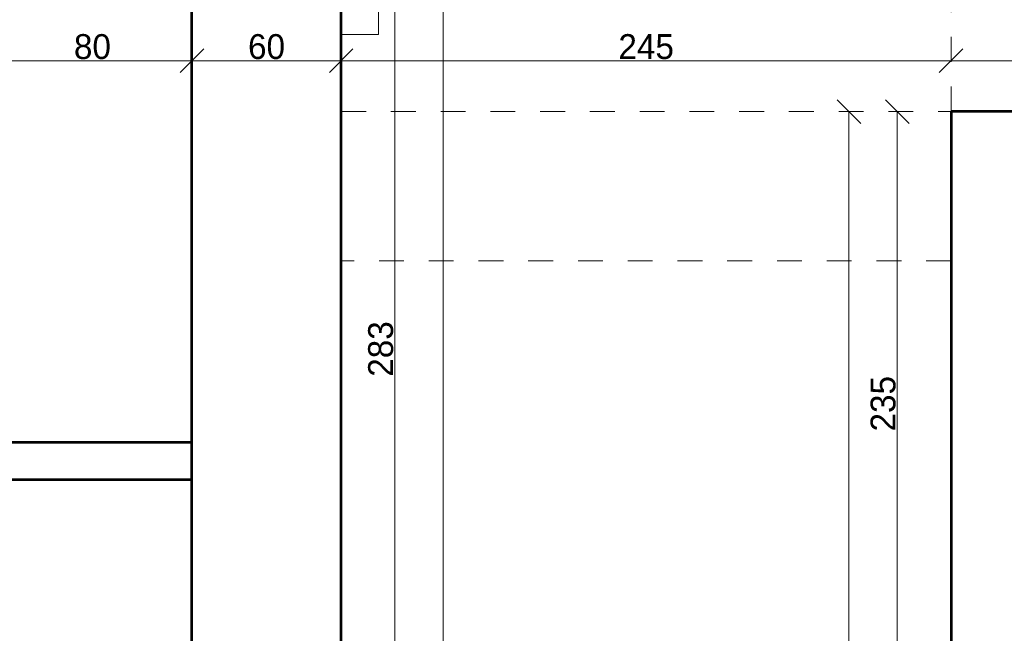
# Model space of a CAD drawing. Header units: inches. Extents: x -21887 to 84279, y -131485 to 67836.
# Tile 184 of 256: x -11132 to -7174, y 50483 to 52950. Entities that reach past the tile are written whole.
import ezdxf

# ---------------------------------------------------------------- set-up
doc = ezdxf.new("R2010")
doc.units = ezdxf.units.IN
doc.header["$MEASUREMENT"] = 0
doc.linetypes.add('Dashed', pattern=[400, 200, -200])
doc.linetypes.add('Dashed copy', pattern=[200, 100, -100])
doc.layers.get('0').update_dxf_attribs({"lineweight": 13})
doc.layers.get('Defpoints').update_dxf_attribs({"lineweight": 13})
for name, color, linetype, lineweight in [('AI_MURY', 7, 'Continuous', 53), ('Dimensioning', 7, 'Continuous', 13), ('DRZWI', 7, 'Continuous', 13), ('dzialowki', 7, 'Continuous', 53), ('Lines', 7, 'Continuous', 13)]:
    doc.layers.add(name, color=color, linetype=linetype, lineweight=lineweight)
doc.styles.add('GENERATED_STYLE_7', font='txt')
doc.styles.add('Style-Courier New', font='txt')
doc.dimstyles.new('Dimstyle_4', dxfattribs={"dimtxt": 100, "dimasz": 95, "dimexe": 0, "dimexo": 0, "dimgap": 0.09, "dimtad": 1, "dimdec": 0, "dimlfac": 0.1, "dimzin": 0, "dimdsep": 46, "dimlunit": 5, "dimtxsty": 'GENERATED_STYLE_7', "dimblk": 'ARROWHEAD_6', "dimcen": 0.09, "dimclrd": 161, "dimclre": 161, "dimclrt": 7, "dimadec": 0, "dimazin": 0, "dimtfac": 1, "dimtdec": 0, "dimtmove": 0, "dimatfit": 3, "dimfxl": 0, "dimtolj": 1, "dimtzin": 0, "dimarcsym": 0})
doc.dimstyles.new('Dimstyle_5', dxfattribs={"dimtxt": 100, "dimasz": 95, "dimexe": 0.18, "dimexo": 0, "dimgap": 0.09, "dimtad": 1, "dimtih": 1, "dimtoh": 1, "dimdec": 0, "dimlfac": 0.1, "dimzin": 0, "dimdsep": 46, "dimlunit": 5, "dimtxsty": 'GENERATED_STYLE_7', "dimblk": 'ARROWHEAD_6', "dimcen": 0.09, "dimclrd": 161, "dimclre": 161, "dimclrt": 7, "dimadec": 0, "dimazin": 0, "dimtfac": 1, "dimtdec": 0, "dimtmove": 0, "dimatfit": 3, "dimfxl": 0, "dimtolj": 1, "dimtzin": 0, "dimarcsym": 0})

# ---------------------------------------------------------------- blocks, each defined once
blk = doc.blocks.new('ARROWHEAD_6')
at = {"color": 0, "linetype": 'Continuous'}
for p, q in [((-0.5, -0.5), (0.5, 0.5)), ((0, 0), (-1, 0))]:
    blk.add_line(p, q, dxfattribs=at)
blk = doc.blocks.new('*U130')
at = {"layer": 'Defpoints', "color": 0, "linetype": 'Continuous'}
for p in [(-7604.2, 52580.7), (-7274, 52580.7), (-7250.4, 50230.7)]:
    blk.add_point(p, dxfattribs=at)
at = {"layer": 'Dimensioning', "color": 161, "linetype": 'Continuous', "lineweight": -2}
for p, q in [((-7604, 52580.7), (-7604.2, 52580.7)), ((-7604.2, 50325.7), (-7604.2, 52485.7)), ((-7604, 50230.7), (-7604.2, 50230.7))]:
    blk.add_line(p, q, dxfattribs=at)
at = {"layer": 'Dimensioning', "color": 161, "linetype": 'Continuous', "lineweight": -2, "xscale": 95, "yscale": 95, "zscale": 95}
for p, rotation in [((-7604.2, 52580.7), 90), ((-7604.2, 50230.7), 270)]:
    blk.add_blockref('ARROWHEAD_6', p, dxfattribs=dict(at, rotation=rotation))
at = {"layer": 'Dimensioning', "color": 7, "linetype": 'Continuous', "insert": (-7660.5, 51405.7), "char_height": 100, "attachment_point": 5, "rotation": 90, "style": 'GENERATED_STYLE_7'}
blk.add_mtext('235', dxfattribs=at)
blk = doc.blocks.new('*D1806')
at = {"layer": 'Defpoints'}
for p in [(-7604.2, 52580.7), (-7274, 52580.7), (-7604.2, 51405.7), (-7250.4, 50230.7)]:
    blk.add_point(p, dxfattribs=at)
at = {"layer": 'Dimensioning', "color": 161, "linetype": 'Continuous'}
blk.add_blockref('*U130', (0, 0), dxfattribs=at)
blk = doc.blocks.new('*U253')
at = {"layer": 'Defpoints', "color": 0, "linetype": 'Continuous'}
for p in [(-9430, 55030.7), (-9430, 55030.7), (-9430, 33430.7)]:
    blk.add_point(p, dxfattribs=at)
at = {"layer": 'Dimensioning', "color": 161, "linetype": 'Continuous', "lineweight": -2}
blk.add_line((-9430, 33525.7), (-9430, 54935.7), dxfattribs=at)
at = {"layer": 'Dimensioning', "color": 161, "linetype": 'Continuous', "lineweight": -2, "xscale": 95, "yscale": 95, "zscale": 95}
for p, rotation in [((-9430, 55030.7), 90), ((-9430, 33430.7), 270)]:
    blk.add_blockref('ARROWHEAD_6', p, dxfattribs=dict(at, rotation=rotation))
at = {"layer": 'Dimensioning', "color": 7, "linetype": 'Continuous', "insert": (-9486.2, 44230.7), "char_height": 100, "attachment_point": 5, "rotation": 90, "style": 'GENERATED_STYLE_7'}
blk.add_mtext('2160', dxfattribs=at)
blk = doc.blocks.new('*D2022')
at = {"layer": 'Defpoints'}
for p in [(-9430, 55030.7), (-9430, 55030.7), (-9430, 44230.7), (-9430, 33430.7)]:
    blk.add_point(p, dxfattribs=at)
at = {"layer": 'Dimensioning', "color": 161, "linetype": 'Continuous'}
blk.add_blockref('*U253', (0, 0), dxfattribs=at)
blk = doc.blocks.new('*U414')
at = {"layer": 'Defpoints', "color": 0, "linetype": 'Continuous'}
for p in [(-7798.3, 52580.7), (-7798.3, 52580.7), (-7387.4, 36030.7)]:
    blk.add_point(p, dxfattribs=at)
at = {"layer": 'Dimensioning', "color": 161, "linetype": 'Continuous', "lineweight": -2}
for p, q in [((-7798.3, 36125.7), (-7798.3, 52485.7)), ((-7798.1, 36030.7), (-7798.3, 36030.7))]:
    blk.add_line(p, q, dxfattribs=at)
at = {"layer": 'Dimensioning', "color": 161, "linetype": 'Continuous', "lineweight": -2, "xscale": 95, "yscale": 95, "zscale": 95}
for p, rotation in [((-7798.3, 52580.7), 90), ((-7798.3, 36030.7), 270)]:
    blk.add_blockref('ARROWHEAD_6', p, dxfattribs=dict(at, rotation=rotation))
at = {"layer": 'Dimensioning', "color": 7, "linetype": 'Continuous', "insert": (-7854.6, 44305.7), "char_height": 100, "attachment_point": 5, "rotation": 90, "style": 'GENERATED_STYLE_7'}
blk.add_mtext('1655', dxfattribs=at)
blk = doc.blocks.new('*D2512')
at = {"layer": 'Defpoints'}
for p in [(-7798.3, 52580.7), (-7798.3, 52580.7), (-7798.3, 44305.7), (-7387.4, 36030.7)]:
    blk.add_point(p, dxfattribs=at)
at = {"layer": 'Dimensioning', "color": 161, "linetype": 'Continuous'}
blk.add_blockref('*U414', (0, 0), dxfattribs=at)
blk = doc.blocks.new('*U448')
at = {"layer": 'Defpoints', "color": 0, "linetype": 'Continuous'}
for p in [(-9839.5, 53040.7), (-9624, 53040.7), (-9839.5, 50210.7)]:
    blk.add_point(p, dxfattribs=at)
at = {"layer": 'Dimensioning', "color": 161, "linetype": 'Continuous', "lineweight": -2}
for p, q in [((-9624.2, 53040.7), (-9624, 53040.7)), ((-9624, 50305.7), (-9624, 52945.7)), ((-9624.2, 50210.7), (-9624, 50210.7))]:
    blk.add_line(p, q, dxfattribs=at)
at = {"layer": 'Dimensioning', "color": 161, "linetype": 'Continuous', "lineweight": -2, "xscale": 95, "yscale": 95, "zscale": 95}
for p, rotation in [((-9624, 53040.7), 90), ((-9624, 50210.7), 270)]:
    blk.add_blockref('ARROWHEAD_6', p, dxfattribs=dict(at, rotation=rotation))
at = {"layer": 'Dimensioning', "color": 7, "linetype": 'Continuous', "insert": (-9680.3, 51625.7), "char_height": 100, "attachment_point": 5, "rotation": 90, "style": 'GENERATED_STYLE_7'}
blk.add_mtext('283', dxfattribs=at)
blk = doc.blocks.new('*D2618')
at = {"layer": 'Defpoints'}
for p in [(-9839.5, 53040.7), (-9624, 53040.7), (-9624, 51625.7), (-9839.5, 50210.7)]:
    blk.add_point(p, dxfattribs=at)
at = {"layer": 'Dimensioning', "color": 161, "linetype": 'Continuous'}
blk.add_blockref('*U448', (0, 0), dxfattribs=at)
blk = doc.blocks.new('*U1599')
at = {"layer": 'Defpoints', "color": 0, "linetype": 'Continuous'}
for p in [(-10439.5, 52784.8), (-11239.5, 51250.7), (-10439.5, 51250.7)]:
    blk.add_point(p, dxfattribs=at)
at = {"layer": 'Dimensioning', "color": 161, "linetype": 'Continuous', "lineweight": -2}
for p, q in [((-11239.5, 52784.6), (-11239.5, 52785)), ((-11144.5, 52784.8), (-10534.5, 52784.8)), ((-10439.5, 52784.6), (-10439.5, 52785))]:
    blk.add_line(p, q, dxfattribs=at)
at = {"layer": 'Dimensioning', "color": 161, "linetype": 'Continuous', "lineweight": -2, "xscale": 95, "yscale": 95, "zscale": 95, "rotation": 180}
blk.add_blockref('ARROWHEAD_6', (-11239.5, 52784.8), dxfattribs=at)
at = {"layer": 'Dimensioning', "color": 161, "linetype": 'Continuous', "lineweight": -2, "xscale": 95, "yscale": 95, "zscale": 95}
blk.add_blockref('ARROWHEAD_6', (-10439.5, 52784.8), dxfattribs=at)
at = {"layer": 'Dimensioning', "color": 7, "linetype": 'Continuous', "insert": (-10839.5, 52841.1), "char_height": 100, "attachment_point": 5, "style": 'GENERATED_STYLE_7'}
blk.add_mtext('80', dxfattribs=at)
blk = doc.blocks.new('*D3277')
at = {"layer": 'Defpoints'}
for p in [(-10839.5, 52784.8), (-10439.5, 52784.8), (-11239.5, 51250.7), (-10439.5, 51250.7)]:
    blk.add_point(p, dxfattribs=at)
at = {"layer": 'Dimensioning', "color": 161, "linetype": 'Continuous'}
blk.add_blockref('*U1599', (0, 0), dxfattribs=at)
blk = doc.blocks.new('*U1600')
at = {"layer": 'Defpoints', "color": 0, "linetype": 'Continuous'}
for p in [(-9839.5, 52784.8), (-9839.5, 52580.7), (-10439.5, 51250.7)]:
    blk.add_point(p, dxfattribs=at)
at = {"layer": 'Dimensioning', "color": 161, "linetype": 'Continuous', "lineweight": -2}
for p, q in [((-10439.5, 52784.6), (-10439.5, 52785)), ((-10344.5, 52784.8), (-9934.5, 52784.8)), ((-9839.5, 52784.6), (-9839.5, 52785))]:
    blk.add_line(p, q, dxfattribs=at)
at = {"layer": 'Dimensioning', "color": 161, "linetype": 'Continuous', "lineweight": -2, "xscale": 95, "yscale": 95, "zscale": 95, "rotation": 180}
blk.add_blockref('ARROWHEAD_6', (-10439.5, 52784.8), dxfattribs=at)
at = {"layer": 'Dimensioning', "color": 161, "linetype": 'Continuous', "lineweight": -2, "xscale": 95, "yscale": 95, "zscale": 95}
blk.add_blockref('ARROWHEAD_6', (-9839.5, 52784.8), dxfattribs=at)
at = {"layer": 'Dimensioning', "color": 7, "linetype": 'Continuous', "insert": (-10139.5, 52841.1), "char_height": 100, "attachment_point": 5, "style": 'GENERATED_STYLE_7'}
blk.add_mtext('60', dxfattribs=at)
blk = doc.blocks.new('*D3278')
at = {"layer": 'Defpoints'}
for p in [(-10139.5, 52784.8), (-9839.5, 52784.8), (-9839.5, 52580.7), (-10439.5, 51250.7)]:
    blk.add_point(p, dxfattribs=at)
at = {"layer": 'Dimensioning', "color": 161, "linetype": 'Continuous'}
blk.add_blockref('*U1600', (0, 0), dxfattribs=at)
blk = doc.blocks.new('*U1601')
at = {"layer": 'Defpoints', "color": 0, "linetype": 'Continuous'}
for p in [(-7387.4, 52784.8), (-7387.4, 52784.8), (-9839.5, 52580.7)]:
    blk.add_point(p, dxfattribs=at)
at = {"layer": 'Dimensioning', "color": 161, "linetype": 'Continuous', "lineweight": -2}
for p, q in [((-9839.5, 52784.6), (-9839.5, 52785)), ((-9744.5, 52784.8), (-7482.4, 52784.8)), ((-7387.4, 52784.8), (-7387.4, 52784.6))]:
    blk.add_line(p, q, dxfattribs=at)
at = {"layer": 'Dimensioning', "color": 161, "linetype": 'Continuous', "lineweight": -2, "xscale": 95, "yscale": 95, "zscale": 95, "rotation": 180}
blk.add_blockref('ARROWHEAD_6', (-9839.5, 52784.8), dxfattribs=at)
at = {"layer": 'Dimensioning', "color": 161, "linetype": 'Continuous', "lineweight": -2, "xscale": 95, "yscale": 95, "zscale": 95}
blk.add_blockref('ARROWHEAD_6', (-7387.4, 52784.8), dxfattribs=at)
at = {"layer": 'Dimensioning', "color": 7, "linetype": 'Continuous', "insert": (-8613.4, 52841.1), "char_height": 100, "attachment_point": 5, "style": 'GENERATED_STYLE_7'}
blk.add_mtext('245', dxfattribs=at)
blk = doc.blocks.new('*D3279')
at = {"layer": 'Defpoints'}
for p in [(-8613.4, 52784.8), (-7387.4, 52784.8), (-7387.4, 52784.8), (-9839.5, 52580.7)]:
    blk.add_point(p, dxfattribs=at)
at = {"layer": 'Dimensioning', "color": 161, "linetype": 'Continuous'}
blk.add_blockref('*U1601', (0, 0), dxfattribs=at)
blk = doc.blocks.new('*U1602')
at = {"layer": 'Defpoints', "color": 0, "linetype": 'Continuous'}
for p in [(-7387.4, 52784.8), (-5588.4, 52784.8), (-5588.4, 52580.7)]:
    blk.add_point(p, dxfattribs=at)
at = {"layer": 'Dimensioning', "color": 161, "linetype": 'Continuous', "lineweight": -2}
for p, q in [((-7387.4, 52784.8), (-7387.4, 52784.6)), ((-7292.4, 52784.8), (-5683.4, 52784.8)), ((-5588.4, 52784.6), (-5588.4, 52785))]:
    blk.add_line(p, q, dxfattribs=at)
at = {"layer": 'Dimensioning', "color": 161, "linetype": 'Continuous', "lineweight": -2, "xscale": 95, "yscale": 95, "zscale": 95, "rotation": 180}
blk.add_blockref('ARROWHEAD_6', (-7387.4, 52784.8), dxfattribs=at)
at = {"layer": 'Dimensioning', "color": 161, "linetype": 'Continuous', "lineweight": -2, "xscale": 95, "yscale": 95, "zscale": 95}
blk.add_blockref('ARROWHEAD_6', (-5588.4, 52784.8), dxfattribs=at)
at = {"layer": 'Dimensioning', "color": 7, "linetype": 'Continuous', "insert": (-6487.9, 52841.1), "char_height": 100, "attachment_point": 5, "style": 'GENERATED_STYLE_7'}
blk.add_mtext('180', dxfattribs=at)
blk = doc.blocks.new('*D3280')
at = {"layer": 'Defpoints'}
for p in [(-7387.4, 52784.8), (-6487.9, 52784.8), (-5588.4, 52784.8), (-5588.4, 52580.7)]:
    blk.add_point(p, dxfattribs=at)
at = {"layer": 'Dimensioning', "color": 161, "linetype": 'Continuous'}
blk.add_blockref('*U1602', (0, 0), dxfattribs=at)

msp = doc.modelspace()

# ---------------------------------------------------------------- linework, layer by layer
at = {"layer": 'AI_MURY', "color": 7, "linetype": 'Continuous'}
for p, q in [((-10439.5, 50005.7), (-10439.5, 53245.7)), ((-9839.5, 50210.7), (-9839.5, 53040.7)), ((-7387.4, 52580.7), (-7387.4, 50230.7)), ((-5588.4, 52580.7), (-7387.4, 52580.7))]:
    msp.add_line(p, q, dxfattribs=at)
at = {"layer": 'DRZWI', "color": 7, "linetype": 'Dashed copy'}
msp.add_line((-7387.4, 52580.7), (-7387.4, 55030.7), dxfattribs=at)
at = {"layer": 'DRZWI', "color": 49, "linetype": 'Dashed'}
for p, q in [((-9689.5, 52890.7), (-9689.5, 54650.7)), ((-9839.5, 52890.7), (-9689.5, 52890.7))]:
    msp.add_line(p, q, dxfattribs=at)
at = {"layer": 'dzialowki', "color": 12, "linetype": 'Continuous'}
for p, q in [((-11319.5, 51250.7), (-10439.5, 51250.7)), ((-11319.5, 51100.7), (-10439.5, 51100.7))]:
    msp.add_line(p, q, dxfattribs=at)
at = {"layer": 'Lines', "color": 7, "linetype": 'Dashed copy'}
for p, q in [((-9839.5, 52580.7), (-7387.4, 52580.7)), ((-7387.4, 51980.7), (-9839.5, 51980.7))]:
    msp.add_line(p, q, dxfattribs=at)

# ---------------------------------------------------------------- dimensions: what is measured, and where the dimension line sits
at = {"layer": 'Dimensioning', "color": 161, "linetype": 'Continuous'}
for base, p1, p2, picture, middle in [((-9430, 55030.7), (-9430, 33430.7), (-9430, 55030.7), '*D2022', (-9430, 44230.7)), ((-9624, 53040.7), (-9839.5, 50210.7), (-9839.5, 53040.7), '*D2618', (-9624, 51625.7)), ((-7798.3, 52580.7), (-7387.4, 36030.7), (-7798.3, 52580.7), '*D2512', (-7798.3, 44305.7)), ((-7604.2, 52580.7), (-7250.4, 50230.7), (-7274, 52580.7), '*D1806', (-7604.2, 51405.7))]:
    dim = msp.add_linear_dim(base=base, p1=p1, p2=p2, angle=90, dimstyle='Dimstyle_4', override={"dimtxsty": 'Style-Courier New', "dimclrd": 0, "dimclre": 161, "dimlwe": 0}, dxfattribs=at)
    dim.commit()
    dim.dimension.update_dxf_attribs({"geometry": picture, "text_midpoint": middle, "dimtype": 128})
for base, p1, p2, picture, middle in [((-10439.5, 52784.8), (-11239.5, 51250.7), (-10439.5, 51250.7), '*D3277', (-10839.5, 52784.8)), ((-9839.5, 52784.8), (-10439.5, 51250.7), (-9839.5, 52580.7), '*D3278', (-10139.5, 52784.8)), ((-7387.4, 52784.8), (-9839.5, 52580.7), (-7387.4, 52784.8), '*D3279', (-8613.4, 52784.8)), ((-5588.4, 52784.8), (-7387.4, 52784.8), (-5588.4, 52580.7), '*D3280', (-6487.9, 52784.8))]:
    dim = msp.add_linear_dim(base=base, p1=p1, p2=p2, dimstyle='Dimstyle_5', override={"dimtxsty": 'Style-Courier New', "dimclrd": 0, "dimclre": 161, "dimlwe": 0}, dxfattribs=at)
    dim.commit()
    dim.dimension.update_dxf_attribs({"geometry": picture, "text_midpoint": middle, "dimtype": 128})

doc.saveas('drawing.dxf')
